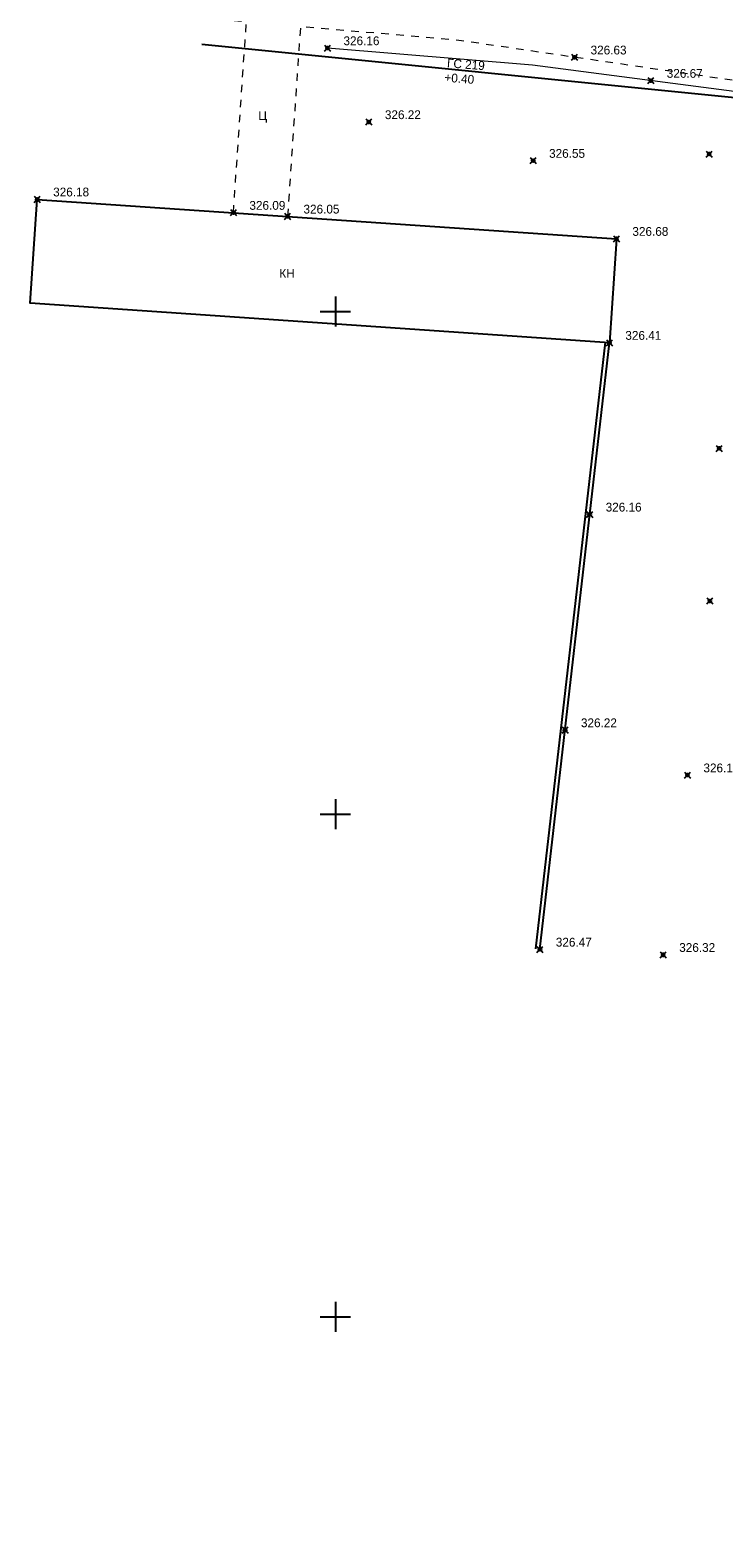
# Model space of a CAD drawing. Header units: metres. Extents: x 707528 to 709248, y 4308395 to 4311045.
# Tile 62 of 104: x 708148 to 708217, y 4309773 to 4309923. Entities that reach past the tile are written whole.
import ezdxf

# ---------------------------------------------------------------- set-up
doc = ezdxf.new("R2010")
doc.units = ezdxf.units.M
doc.header["$LTSCALE"] = 0.5
doc.header["$PDMODE"] = 35
doc.header["$PDSIZE"] = 0.3
doc.linetypes.add('Auto_Street_NotBorder_Line_m1', pattern=[3, 1.5, -1.5])
doc.linetypes.add('ДОРОГИ_СТРОЯЩ', pattern=[9, 8, -1])
for name, color, linetype in [('(001) Сетка', 92, 'Continuous'), ('(004) Точки рельефа', 7, 'Continuous'), ('(007) Здания', 7, 'Continuous'), ('(013) Газ', 30, 'ИК_Газопровод -------г--------'), ('(025) Дорога', 7, 'Continuous'), ('(040) Ограда', 7, 'Continuous')]:
    doc.layers.add(name, color=color, linetype=linetype)
doc.layers.add('AUTO#_ROADS_EXIST_L', color=7, linetype='Continuous', lineweight=15, true_color=0x000000)
doc.styles.add('BM-431', font='txt')
doc.styles.add('D-431', font='txt')
doc.styles.add('P-131', font='txt')
doc.styles.get("Standard").update_dxf_attribs({"font": 'txt.shx'})
doc.linetypes.add('GAZ_VOZDUSH', pattern='A,1,-2,["~",Standard,S=3,R=0,X=-1.5,Y=-1.5],-1,10', length=14)
doc.linetypes.add('ИК_Газопровод -------г--------', pattern='A,9,-0.6,["Г",Standard,S=1.2,R=0,X=0,Y=-0.6],-1.2', length=10.8)
doc.linetypes.add('ОГРАДА_ГЛИН', pattern='A,4,["|",Standard,S=0.8,R=0,X=0,Y=-0.8],0.5,["|",Standard,S=0.8,R=0,X=0,Y=-0.8],3.5', length=8)

# ---------------------------------------------------------------- blocks, each defined once
blk = doc.blocks.new('Setka')
at = {"layer": '(001) Сетка'}
for p, q in [((0, 1.5), (0, -1.5)), ((-1.5, 0), (1.5, 0))]:
    blk.add_line(p, q, dxfattribs=at)

msp = doc.modelspace()

# ---------------------------------------------------------------- linework, layer by layer
at = {"layer": '(007) Здания', "elevation": 329.58}
msp.add_lwpolyline([(708148.79, 4309906.38), (708206.43, 4309902.46), (708205.73, 4309892.12), (708148.09, 4309896.04)], close=True, dxfattribs=at)
at = {"layer": '(013) Газ', "linetype": 'GAZ_VOZDUSH', "elevation": 324.82, "flags": 128}
msp.add_lwpolyline([(708165.17, 4309921.81), (708237.06, 4309914.63), (708237.8, 4309906.21), (708237.95, 4309892.64), (708271.63, 4309889.79), (708271.63, 4309889.79), (708293.17, 4309888.33), (708284.48, 4309721.93), (708278.28, 4309632.42), (708278.09, 4309626), (708267.1, 4309554.46), (708203.29, 4308878.05), (708188.65, 4308618.68), (708188.65, 4308585.68)], dxfattribs=at)
at = {"layer": '(040) Ограда', "linetype": 'ОГРАДА_ГЛИН', "elevation": 329.58, "flags": 128}
msp.add_lwpolyline([(708198.42, 4309831.82), (708205.33, 4309892.17)], dxfattribs=at)
at = {"layer": '(040) Ограда', "elevation": 329.58, "flags": 128}
msp.add_lwpolyline([(708198.82, 4309831.78), (708205.73, 4309892.12)], dxfattribs=at)
at = {"color": 0, "linetype": 'ByBlock', "lineweight": -2, "transparency": 16777216}
for p in [(708177.69, 4309921.42, 326.16), (708202.27, 4309920.51, 326.63), (708209.85, 4309918.19, 326.67), (708181.8, 4309914.08, 326.22), (708198.15, 4309910.23, 326.55), (708215.66, 4309910.88, 326.72), (708148.79, 4309906.38, 326.18), (708168.32, 4309905.06, 326.09), (708173.7, 4309904.69, 326.05), (708206.43, 4309902.46, 326.68), (708205.73, 4309892.12, 326.41), (708216.66, 4309881.6, 326.53), (708203.77, 4309875.04, 326.16), (708215.72, 4309866.44, 326.27), (708201.32, 4309853.6, 326.22), (708213.51, 4309849.11, 326.16), (708198.82, 4309831.78, 326.47), (708211.09, 4309831.24, 326.32)]:
    msp.add_point(p, dxfattribs=at)
at = {"layer": 'AUTO#_ROADS_EXIST_L', "color": 0, "linetype": 'Auto_Street_NotBorder_Line_m1', "lineweight": 15, "elevation": 329.58, "flags": 128}
for points in [[(708168.32, 4309905.06), (708169.61, 4309924.04), (708162.92, 4309924.63)], [(708231.32, 4309916.27), (708191, 4309922.15), (708174.99, 4309923.57), (708173.7, 4309904.69)]]:
    msp.add_lwpolyline(points, dxfattribs=at)
at = {"layer": 'AUTO#_ROADS_EXIST_L', "color": 0, "lineweight": 15, "elevation": 656.93, "flags": 128}
msp.add_lwpolyline([(708231.14, 4309913.75), (708231.35, 4309915.38), (708198.08, 4309919.72), (708177.69, 4309921.42)], dxfattribs=at)

# ---------------------------------------------------------------- block references
at = {"layer": '(001) Сетка'}
for p in [(708178.46, 4309895.23), (708178.46, 4309845.23), (708178.46, 4309795.23)]:
    msp.add_blockref('Setka', p, dxfattribs=at)

# ---------------------------------------------------------------- texts
at = {"layer": '(004) Точки рельефа', "color": 18, "true_color": 0x000000, "style": 'D-431'}
for s, p in [('326.16', (708179.27, 4309921.71, 326.16)), ('326.63', (708203.86, 4309920.79, 326.63)), ('326.67', (708211.44, 4309918.47, 326.67)), ('326.22', (708183.39, 4309914.36, 326.22)), ('326.55', (708199.73, 4309910.51, 326.55)), ('326.18', (708150.38, 4309906.67, 326.18)), ('326.09', (708169.91, 4309905.34, 326.09)), ('326.05', (708175.29, 4309904.97, 326.05)), ('326.68', (708208.02, 4309902.75, 326.68)), ('326.41', (708207.32, 4309892.41, 326.41)), ('326.16', (708205.36, 4309875.33, 326.16)), ('326.22', (708202.9, 4309853.88, 326.22)), ('326.16', (708215.09, 4309849.39, 326.16)), ('326.47', (708200.4, 4309832.06, 326.47)), ('326.32', (708212.68, 4309831.53, 326.32))]:
    msp.add_text(s, height=0.875, dxfattribs=at).set_placement(p)
at = {"layer": '(007) Здания', "style": 'P-131'}
msp.add_text('КН', height=0.88, dxfattribs=at).set_placement((708172.89, 4309898.58, 329.58))
at = {"layer": '(013) Газ', "color": 0, "linetype": 'Continuous', "style": 'D-431'}
for s, p in [('ГС 219', (708189.55, 4309919.51)), ('+0.40', (708189.29, 4309918.08))]:
    msp.add_text(s, height=0.875, rotation=355.6526, dxfattribs=at).set_placement(p)
at = {"layer": '(025) Дорога', "linetype": 'ДОРОГИ_СТРОЯЩ', "style": 'BM-431'}
msp.add_text('Ц', height=0.875, dxfattribs=at).set_placement((708170.8, 4309914.27, 329.58))

doc.saveas('drawing.dxf')
